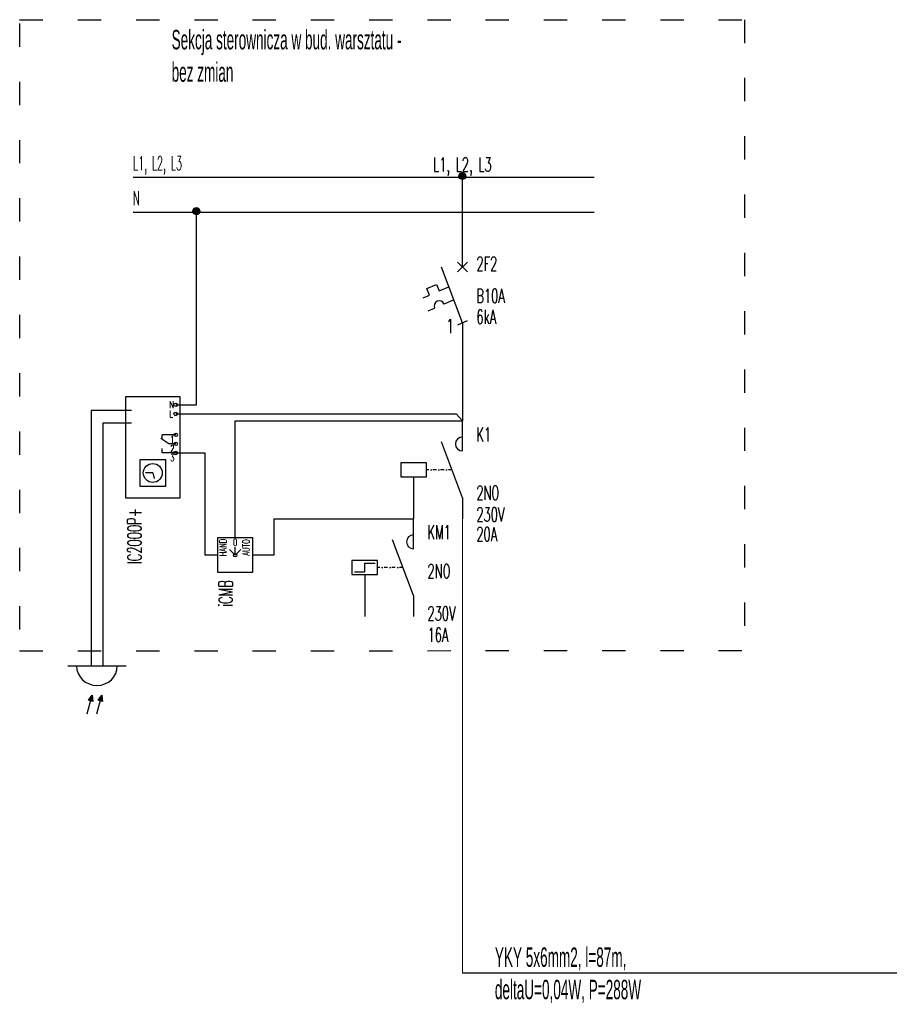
# Model space of a CAD drawing. Header units: millimetres. Extents: x 251 to 519, y 134 to 382.
# Tile 1 of 5: x 251 to 385, y 134 to 286. Entities that reach past the tile are written whole.
import ezdxf
from ezdxf.enums import TextEntityAlignment as Align

# ---------------------------------------------------------------- set-up
doc = ezdxf.new("R2010")
doc.units = ezdxf.units.MM
doc.linetypes.add('ACAD_ISO03W100', pattern=[30, 12, -18])
doc.linetypes.add('KRESKAKROPKA', pattern=[25.4, 12.7, -6.35, 0, -6.35])
for name, color, linetype in [('I-ee-aparaty', 6, 'Continuous'), ('I-ee-linie', 1, 'Continuous'), ('I-ee-oswietlenie', 6, 'Continuous'), ('I-ee-sieci', 1, 'Continuous')]:
    doc.layers.add(name, color=color, linetype=linetype)
doc.layers.add('I-ee-tekst', color=1, linetype='Continuous', lineweight=5)
doc.styles.add('ELPRO', font='simplex.shx')
doc.styles.add('TECHNICZNY', font='SIMPLEX.SHX')

# ---------------------------------------------------------------- blocks, each defined once
blk = doc.blocks.new('zegar')
for p, q in [((453.97, 138.02), (452.05, 138.02)), ((452.05, 137.37), (452.05, 138.02)), ((453.01, 136.72), (451.85, 137.5)), ((453.97, 136.72), (453.01, 136.72)), ((452.05, 135.42), (452.05, 136.07)), ((453.97, 135.42), (452.05, 135.42))]:
    blk.add_line(p, q)
at = {"linetype": 'Continuous'}
for q in [(449.64, 132.56), (450.9, 131.79)]:
    blk.add_line((450.69, 132.56), q, dxfattribs=at)
blk.add_lwpolyline([(446.85, 128.96), (446.85, 143.5), (454.54, 143.5), (454.54, 128.96)], close=True)
blk.add_lwpolyline([(452.57, 134.43), (448.82, 134.43), (448.82, 130.69), (452.57, 130.69)], close=True, dxfattribs=at)
for centre in [(453.97, 142.3), (453.97, 141), (453.97, 138.02), (453.97, 136.72), (453.97, 135.42)]:
    blk.add_circle(centre, 0.25)
blk.add_circle((450.69, 132.56), 1.35, dxfattribs=at)
at = {"style": 'ELPRO', "width": 0.6}
for s, p in [('N', (453.06, 141.81)), ('L', (453.06, 140.51)), ('2', (453.19, 135.55)), ('1', (453.19, 136.85)), ('3', (453.19, 134.25))]:
    blk.add_text(s, height=1, dxfattribs=at).set_placement(p)
blk.add_attdef('NUMER_KATALOGOWY', (449.05, 127.56), '', height=2, rotation=90, dxfattribs=at)
blk = doc.blocks.new('2F')
for p, q in [((135, 162), (135, 165)), ((135, 154), (132, 162)), ((134.29, 162.71), (135.71, 161.29)), ((134.29, 161.29), (135.71, 162.71)), ((129.91, 158.91), (131.29, 159.5)), ((131.29, 159.5), (131.68, 158.58)), ((131.68, 158.58), (133.06, 159.17)), ((129.38, 157.59), (130.3, 157.99)), ((130.3, 157.99), (129.91, 158.91)), ((133.76, 157.29), (132.39, 156.7)), ((130.09, 155.72), (131.01, 156.11)), ((135.69, 154.3), (134.31, 153.7)), ((135, 154), (135, 151))]:
    blk.add_line(p, q)
blk.add_arc((131.7, 156.41), 0.75, 23.1986, 203.1986)
at = {"color": 7, "style": 'ELPRO', "width": 0.6}
for tag, p in [('NUMER_APARATU', (137, 161.45)), ('PRAD_ZNAMIONOWY', (137, 156.89)), ('ZWARCIOWA_ZDOLNOSC_LACZENIOWA', (137, 153.89))]:
    blk.add_attdef(tag, p, '', height=2, dxfattribs=at)
blk.add_attdef('ILOSC_BIEGUNOW', text='', height=2, dxfattribs=at).set_placement((133.74, 152.56), align=Align.RIGHT)
blk.add_attdef('NUMER_KATALOGOWY', text='', height=2, rotation=90, dxfattribs=at).set_placement((131.94, 151.91), align=Align.RIGHT)
blk = doc.blocks.new('polaczenie_elektryczne')
h = blk.add_hatch(color=256)
h.dxf.hatch_style = 1
edge = h.paths.add_edge_path()
edge.add_arc((35, 175), 0.5, 0, 360)
blk.add_circle((35, 175), 0.5)
at = {"color": 7, "style": 'ELPRO', "width": 0.6}
blk.add_attdef('NUMER_FAZY', text='', height=2, dxfattribs=at).set_placement((35, 175.66), align=Align.CENTER)
blk = doc.blocks.new('przelacznik_obrotowy')
for q in [(461.67, 126.81), (462.48, 127.15), (463.29, 126.81)]:
    blk.add_line((462.48, 126), q)
blk.add_lwpolyline([(459.98, 128.5), (464.98, 128.5), (464.98, 123.5), (459.98, 123.5)], close=True)
blk.add_circle((462.48, 126), 0.25)
at = {"style": 'ELPRO', "width": 0.6}
for s, p in [('HAND', (460.73, 127.09)), ('AUTO', (464.05, 127.09))]:
    blk.add_text(s, height=1, rotation=90, dxfattribs=at).set_placement(p, align=Align.MIDDLE_CENTER)
blk.add_text('0', height=1, dxfattribs=at).set_placement((462.48, 127.83), align=Align.MIDDLE_CENTER)
blk.add_attdef('NUMER_KATALOGOWY', text='', height=2, rotation=90, dxfattribs=at).set_placement((462.12, 122.43), align=Align.RIGHT)
blk = doc.blocks.new('Czujnik_zmierzchu')
at = {"layer": 'I-ee-aparaty'}
h = blk.add_hatch(color=256, dxfattribs=at)
h.paths.add_polyline_path([(1853.2, -435.86), (1853.36, -435.28), (1852.98, -435.8)])
h.paths.add_polyline_path([(1853.42, -435.92), (1853.36, -435.28), (1853.2, -435.86)])
h = blk.add_hatch(color=256, dxfattribs=at)
h.paths.add_polyline_path([(1854.2, -435.86), (1854.36, -435.28), (1853.98, -435.8)])
h.paths.add_polyline_path([(1854.42, -435.92), (1854.36, -435.28), (1854.2, -435.86)])
at = {"layer": 'Defpoints'}
blk.add_point((1852.36, -434.27), dxfattribs=at)
at = {"layer": 'I-ee-aparaty'}
blk.add_line((1850.86, -432.28), (1856.86, -432.28), dxfattribs=at)
for points in [[(1852.84, -437.21), (1853.36, -435.28), (1853.42, -435.92), (1852.98, -435.8), (1853.36, -435.28)], [(1853.84, -437.21), (1854.36, -435.28), (1854.42, -435.92), (1853.98, -435.8), (1854.36, -435.28)]]:
    blk.add_lwpolyline(points, dxfattribs=at)
blk.add_ellipse((1853.86, -432.28), major_axis=(2.1, 0), ratio=0.952576, start_param=3.141593, end_param=6.283185, dxfattribs=at)
blk = doc.blocks.new('KM')
for p, q in [((315, 135.69), (315, 140)), ((315, 129), (312, 137)), ((308.01, 132.38), (308.01, 133.62)), ((308.01, 133.62), (309.49, 133.62)), ((306.53, 132.38), (308.01, 132.38)), ((308.01, 132), (308.01, 126)), ((315, 129), (315, 126))]:
    blk.add_line(p, q)
blk.add_lwpolyline([(309.85, 134), (306.16, 134), (306.16, 132), (309.85, 132)], close=True)
at = {"linetype": 'KRESKAKROPKA', "ltscale": 0.04}
blk.add_lwpolyline([(313.5, 133), (309.85, 133)], dxfattribs=at)
blk.add_arc((315, 136.69), 1, 90, 270)
at = {"color": 7, "style": 'ELPRO', "width": 0.6}
for tag, p in [('NUMER_APARATU', (317, 137.08)), ('STYKI', (317, 131.5)), ('STYKI', (317, 128.51)), ('NAPIECIE_ZAS_CEWKI', (317, 125.42)), ('PRAD_ZNAMIONOWY', (317, 122.39))]:
    blk.add_attdef(tag, p, '', height=2, dxfattribs=at)
blk.add_attdef('NUMER_KATALOGOWY', text='', height=2, rotation=90, dxfattribs=at).set_placement((311.94, 126.91), align=Align.RIGHT)
blk = doc.blocks.new('K')
for p, q in [((295, 135.69), (295, 140)), ((295, 129), (292, 137)), ((288.01, 132), (288.01, 126)), ((295, 129), (295, 126))]:
    blk.add_line(p, q)
blk.add_lwpolyline([(289.85, 134), (286.16, 134), (286.16, 132), (289.85, 132)], close=True)
at = {"linetype": 'KRESKAKROPKA', "ltscale": 0.04}
blk.add_lwpolyline([(293.5, 133), (289.85, 133)], dxfattribs=at)
blk.add_arc((295, 136.69), 1, 90, 270)
at = {"color": 7, "style": 'ELPRO', "width": 0.6}
for tag, p in [('NUMER_APARATU', (297, 137.08)), ('STYKI', (297, 131.5)), ('STYKI', (297, 128.71)), ('NAPIECIE_ZAS_CEWKI', (297, 125.62)), ('PRAD_ZNAMIONOWY', (297, 122.77))]:
    blk.add_attdef(tag, p, '', height=2, dxfattribs=at)
blk.add_attdef('NUMER_KATALOGOWY', text='', height=2, rotation=90, dxfattribs=at).set_placement((291.94, 126.91), align=Align.RIGHT)

msp = doc.modelspace()

# ---------------------------------------------------------------- linework, layer by layer
at = {"layer": 'I-ee-linie', "color": 7, "linetype": 'ACAD_ISO03W100', "ltscale": 0.3}
for p, q in [((250.6, 285.99), (362.63, 286.01)), ((362.6, 286.01), (362.6, 188.58)), ((250.6, 285.43), (250.6, 188.57)), ((250.6, 188.57), (362.6, 188.58))]:
    msp.add_line(p, q, dxfattribs=at)
at = {"layer": 'I-ee-linie', "color": 5}
for p, q in [((268.13, 261.69), (339.39, 261.7)), ((268.13, 256.29), (339.39, 256.3))]:
    msp.add_line(p, q, dxfattribs=at)
at = {"layer": 'I-ee-linie'}
for p, q in [((319.01, 251.06), (319.01, 261.86)), ((277.91, 226.54), (277.91, 256.45)), ((319.01, 239.18), (319.01, 224.06)), ((261.63, 225.72), (267.88, 225.72)), ((261.63, 225.72), (261.63, 186.21)), ((274.71, 226.54), (277.91, 226.54)), ((274.71, 225.13), (318.04, 225.14)), ((318.04, 225.14), (319.01, 224.06)), ((263.43, 223.77), (267.88, 223.77)), ((263.43, 223.77), (263.43, 186.21)), ((283.9, 224.05), (319.01, 224.06)), ((283.9, 206.03), (283.9, 224.05)), ((274.71, 219.1), (279.21, 219.1)), ((279.21, 219.1), (279.21, 203.33)), ((289.87, 208.93), (289.87, 203.33)), ((289.88, 208.95), (311.46, 208.95)), ((281.2, 203.33), (279.21, 203.33)), ((289.87, 203.33), (286.6, 203.33))]:
    msp.add_line(p, q, dxfattribs=at)
at = {"layer": 'I-ee-oswietlenie', "color": 1, "linetype": 'Continuous', "lineweight": 15}
msp.add_line((319.01, 208.96), (319.01, 138.8), dxfattribs=at)
at = {"layer": 'I-ee-sieci', "color": 1}
msp.add_line((391.68, 138.8), (319.01, 138.8), dxfattribs=at)

# ---------------------------------------------------------------- block references
at = {"layer": 'I-ee-aparaty'}
ref = msp.add_blockref('2F', (173.21, 72.86), dxfattribs=dict(at, xscale=1.08, yscale=1.08, zscale=1.08))
ref.add_attrib('NUMER_APARATU', '2F2', (321.17, 247.22), dxfattribs={"layer": '0', "color": 7, "height": 2.16, "style": 'ELPRO', "width": 0.6})
ref.add_attrib('ZWARCIOWA_ZDOLNOSC_LACZENIOWA', '6kA', (321.17, 239.06), dxfattribs={"layer": '0', "color": 7, "height": 2.16, "style": 'ELPRO', "width": 0.6})
ref.add_attrib('PRAD_ZNAMIONOWY', 'B10A', (321.17, 242.3), dxfattribs={"layer": '0', "color": 7, "height": 2.16, "style": 'ELPRO', "width": 0.6})
ref.add_attrib('ILOSC_BIEGUNOW', '1', dxfattribs={"layer": '0', "color": 7, "height": 2.16, "style": 'ELPRO', "width": 0.6}).set_placement((317.65, 237.62), align=Align.RIGHT)
ref = msp.add_blockref('zegar', (-215.58, 72.85), dxfattribs=dict(at, xscale=1.08, yscale=1.08, zscale=1.08))
ref.add_attrib('NUMER_KATALOGOWY', 'IC2000P+', dxfattribs={"layer": '0', "color": 7, "height": 2.16, "rotation": 90, "style": 'ELPRO', "width": 0.6}).set_placement((269.4, 210.61), align=Align.RIGHT)
ref = msp.add_blockref('K', (0.86, 73.07), dxfattribs=dict(at, xscale=1.07847533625, yscale=1.07847533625, zscale=1.07847533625))
ref.add_attrib('STYKI', '2NO', (321.17, 211.88), dxfattribs={"layer": '0', "color": 7, "height": 2.157, "style": 'ELPRO', "width": 0.6})
ref.add_attrib('PRAD_ZNAMIONOWY', '20A', (321.17, 205.48), dxfattribs={"layer": '0', "color": 7, "height": 2.157, "style": 'ELPRO', "width": 0.6})
ref.add_attrib('NUMER_APARATU', 'K1', (321.17, 220.9), dxfattribs={"layer": '0', "color": 7, "height": 2.157, "style": 'ELPRO', "width": 0.6})
ref.add_attrib('NAPIECIE_ZAS_CEWKI', '230V', (321.17, 208.54), dxfattribs={"layer": '0', "color": 7, "height": 2.157, "style": 'ELPRO', "width": 0.6})
ref = msp.add_blockref('KM', (-28.26, 57.96), dxfattribs=dict(at, xscale=1.07847533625, yscale=1.07847533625, zscale=1.07847533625))
ref.add_attrib('NUMER_APARATU', 'KM1', (313.62, 205.79), dxfattribs={"layer": '0', "color": 7, "height": 2.157, "style": 'ELPRO', "width": 0.6})
ref.add_attrib('STYKI', '2NO', (313.62, 199.78), dxfattribs={"layer": '0', "color": 7, "height": 2.157, "style": 'ELPRO', "width": 0.6})
ref.add_attrib('NAPIECIE_ZAS_CEWKI', '230V', (313.62, 193.22), dxfattribs={"layer": '0', "color": 7, "height": 2.157, "style": 'ELPRO', "width": 0.6})
ref.add_attrib('PRAD_ZNAMIONOWY', '16A', (313.62, 189.95), dxfattribs={"layer": '0', "color": 7, "height": 2.157, "style": 'ELPRO', "width": 0.6})
ref = msp.add_blockref('przelacznik_obrotowy', (-215.58, 67.25), dxfattribs=dict(at, xscale=1.08, yscale=1.08, zscale=1.08))
ref.add_attrib('NUMER_KATALOGOWY', 'iCMB', dxfattribs={"layer": '0', "color": 7, "height": 2.16, "rotation": 90, "style": 'ELPRO', "width": 0.6}).set_placement((283.51, 199.47), align=Align.RIGHT)
at = {"layer": 'I-ee-linie', "xscale": 1.08, "yscale": 1.08, "zscale": 1.08}
msp.add_blockref('polaczenie_elektryczne', (281.21, 72.86), dxfattribs=at).add_auto_attribs({'NUMER_FAZY': 'L1, L2, L3'})
at = {"layer": 'I-ee-linie'}
for name, p, xscale, yscale, zscale in [('polaczenie_elektryczne', (240.11, 67.45), 1.08, 1.08, 1.08), ('Czujnik_zmierzchu', (-2518.25, 834.63), 1.5, 1.5, 1.5)]:
    msp.add_blockref(name, p, dxfattribs=dict(at, xscale=xscale, yscale=yscale, zscale=zscale))

# ---------------------------------------------------------------- texts
at = {"layer": 'I-ee-tekst', "color": 7, "style": 'ELPRO', "width": 0.5}
for s, p in [('L1, L2, L3', (268.13, 262.77)), ('N', (268.13, 257.37))]:
    msp.add_text(s, height=2.16, dxfattribs=at).set_placement(p)
at = {"layer": 'I-ee-tekst', "color": 0, "char_height": 3, "attachment_point": 1, "style": 'TECHNICZNY'}
for s, insert, width in [('\\fArial|b0|i0|c238|p0;\\W0.5;Sekcja sterownicza w bud. warsztatu - bez zmian', (274.08, 284.43), 38.9122), ('\\fArial|b0|i0|c238|p0;\\W0.5;YKY 5x6mm2, l=87m, deltaU=0,04W, P=288W', (324.03, 142.75), 24.7092)]:
    msp.add_mtext(s, dxfattribs=dict(at, insert=insert, width=width))

doc.saveas('drawing.dxf')
